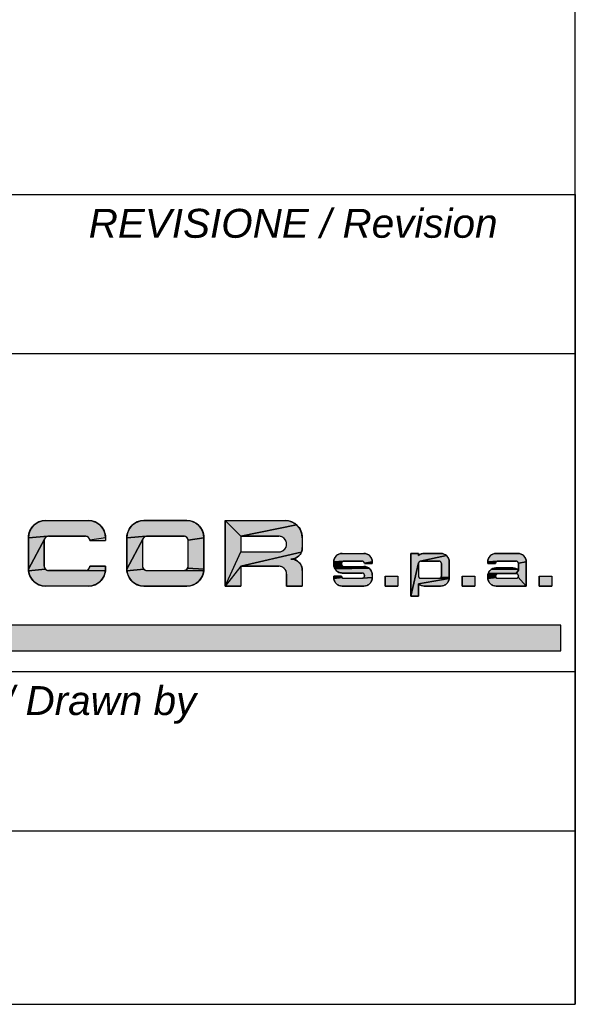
# Model space of a CAD drawing. Extents: x -1680 to 1181, y 8 to 1691.
# Tile 67 of 83: x 1143 to 1181, y 8 to 76. Entities that reach past the tile are written whole.
import ezdxf

# ---------------------------------------------------------------- set-up
doc = ezdxf.new("R2010")
doc.units = 0
doc.header["$LTSCALE"] = 65.395
doc.layers.get('0').update_dxf_attribs({"linetype": 'CONTINUOUS'})
doc.layers.add('7_ALL_NOTE', color=7, linetype='CONTINUOUS')
doc.styles.add('TEXTSTYLE_2', font='ariali.ttf')

# ---------------------------------------------------------------- blocks, each defined once
blk = doc.blocks.new('SICOR_LOGO_BL0', base_point=(1142.225, 40.445))
at = {"linetype": 'CONTINUOUS'}
for points in [[(1144.271, 41.441), (1144.395, 41.447), (1147.352, 41.447), (1147.475, 41.441), (1147.597, 41.421), (1147.717, 41.389), (1147.833, 41.345), (1147.943, 41.289), (1148.047, 41.221), (1148.143, 41.143), (1148.23, 41.056), (1148.308, 40.96), (1148.376, 40.856), (1148.432, 40.745), (1148.476, 40.63), (1148.508, 40.51), (1148.528, 40.388), (1148.534, 40.264), (1147.448, 40.098), (1147.444, 40.129), (1147.436, 40.159), (1147.425, 40.188), (1147.411, 40.215), (1147.394, 40.241), (1147.374, 40.265), (1147.352, 40.287), (1147.328, 40.306), (1147.302, 40.323), (1147.275, 40.337), (1147.246, 40.348), (1147.216, 40.356), (1147.185, 40.361), (1147.154, 40.363), (1144.592, 40.363), (1144.561, 40.361), (1143.212, 40.264), (1143.219, 40.388), (1143.238, 40.51), (1143.27, 40.63), (1143.314, 40.745), (1143.37, 40.856), (1143.438, 40.96), (1143.516, 41.056), (1143.603, 41.143), (1143.7, 41.221), (1143.803, 41.289), (1143.914, 41.345), (1144.029, 41.389), (1144.149, 41.421)], [(1151.072, 41.441), (1151.195, 41.447), (1154.152, 41.447), (1154.276, 41.441), (1154.398, 41.421), (1154.518, 41.389), (1154.633, 41.345), (1154.744, 41.289), (1154.847, 41.221), (1154.944, 41.143), (1155.031, 41.056), (1155.109, 40.96), (1155.176, 40.856), (1155.233, 40.745), (1155.277, 40.63), (1155.309, 40.51), (1155.328, 40.388), (1155.335, 40.264), (1154.249, 40.098), (1154.244, 40.129), (1154.236, 40.159), (1154.225, 40.188), (1154.211, 40.215), (1154.194, 40.241), (1154.175, 40.265), (1154.153, 40.287), (1154.129, 40.306), (1154.103, 40.323), (1154.075, 40.337), (1154.046, 40.348), (1154.017, 40.356), (1153.986, 40.361), (1153.955, 40.363), (1151.393, 40.363), (1151.362, 40.361), (1150.013, 40.264), (1150.019, 40.388), (1150.039, 40.51), (1150.071, 40.63), (1150.115, 40.745), (1150.171, 40.856), (1150.239, 40.96), (1150.316, 41.056), (1150.404, 41.143), (1150.5, 41.221), (1150.604, 41.289), (1150.714, 41.345), (1150.83, 41.389), (1150.949, 41.421)], [(1161.744, 41.143), (1157.897, 40.363), (1156.813, 41.447), (1160.953, 41.447), (1161.076, 41.441), (1161.199, 41.421), (1161.318, 41.389), (1161.434, 41.345), (1161.544, 41.289), (1161.648, 41.221)], [(1157.897, 40.363), (1161.744, 41.143), (1161.832, 41.056), (1161.91, 40.96), (1161.977, 40.856), (1162.033, 40.745), (1162.078, 40.63), (1162.11, 40.51), (1162.129, 40.388), (1162.136, 40.264), (1162.136, 39.574), (1162.131, 39.492), (1162.118, 39.411), (1162.097, 39.331), (1162.067, 39.254), (1157.897, 38.293), (1156.813, 36.913), (1157.897, 39.279), (1160.509, 39.279), (1160.566, 39.282), (1160.622, 39.291), (1160.677, 39.305), (1160.73, 39.326), (1160.78, 39.351), (1160.828, 39.382), (1160.872, 39.418), (1160.912, 39.458), (1160.948, 39.502), (1160.979, 39.55), (1161.005, 39.6), (1161.025, 39.653), (1161.04, 39.708), (1161.048, 39.764), (1161.051, 39.821), (1161.048, 39.878), (1161.04, 39.934), (1161.025, 39.988), (1161.005, 40.041), (1160.979, 40.092), (1160.948, 40.139), (1160.912, 40.184), (1160.872, 40.224), (1160.828, 40.259), (1160.78, 40.29), (1160.73, 40.316), (1160.677, 40.336), (1160.622, 40.351), (1160.566, 40.36), (1160.509, 40.363)], [(1144.372, 40.265), (1144.353, 40.241), (1144.336, 40.215), (1143.212, 38.096), (1143.212, 40.264), (1144.561, 40.361), (1144.53, 40.356), (1144.501, 40.348), (1144.472, 40.337), (1144.444, 40.323), (1144.418, 40.306), (1144.394, 40.287)], [(1144.353, 38.119), (1144.372, 38.095), (1143.219, 37.972), (1143.212, 38.096), (1144.336, 40.215), (1144.322, 40.188), (1144.311, 40.159), (1144.303, 40.129), (1144.298, 40.098), (1144.296, 40.067), (1144.296, 38.293), (1144.298, 38.262), (1144.303, 38.232), (1144.311, 38.202), (1144.322, 38.173), (1144.336, 38.145)], [(1151.173, 40.265), (1151.153, 40.241), (1151.136, 40.215), (1150.013, 38.096), (1150.013, 40.264), (1151.362, 40.361), (1151.331, 40.356), (1151.301, 40.348), (1151.272, 40.337), (1151.245, 40.323), (1151.219, 40.306), (1151.195, 40.287)], [(1151.153, 38.119), (1151.173, 38.095), (1150.019, 37.972), (1150.013, 38.096), (1151.136, 40.215), (1151.122, 40.188), (1151.111, 40.159), (1151.103, 40.129), (1151.098, 40.098), (1151.097, 40.067), (1151.097, 38.293), (1151.098, 38.262), (1151.103, 38.232), (1151.111, 38.202), (1151.122, 38.173), (1151.136, 38.145)], [(1154.249, 40.098), (1155.335, 40.264), (1155.335, 38.096), (1154.211, 38.145), (1154.225, 38.173), (1154.236, 38.202), (1154.244, 38.232), (1154.249, 38.262), (1154.251, 38.293), (1154.251, 40.067)], [(1157.897, 38.293), (1162.067, 39.254), (1162.03, 39.18), (1161.985, 39.111), (1161.933, 39.047), (1161.875, 38.989), (1161.811, 38.937), (1161.741, 38.892), (1161.668, 38.854), (1161.591, 38.825), (1161.347, 38.786), (1161.429, 38.782), (1161.511, 38.769), (1161.591, 38.747), (1161.668, 38.718), (1161.741, 38.68), (1161.811, 38.635), (1161.875, 38.583), (1161.933, 38.525), (1161.985, 38.461), (1162.03, 38.392), (1162.067, 38.318), (1162.097, 38.241), (1162.118, 38.161), (1162.131, 38.08), (1162.136, 37.998), (1162.136, 36.913), (1161.051, 36.913), (1161.051, 37.751), (1161.048, 37.808), (1161.04, 37.864), (1161.025, 37.919), (1161.005, 37.972), (1160.979, 38.022), (1160.948, 38.07), (1160.912, 38.114), (1160.872, 38.154), (1160.828, 38.19), (1160.78, 38.221), (1160.73, 38.246), (1160.677, 38.267), (1160.622, 38.281), (1160.566, 38.29), (1160.509, 38.293)], [(1164.836, 39.177), (1164.898, 39.18), (1166.377, 39.18), (1166.438, 39.177), (1166.5, 39.167), (1166.559, 39.151), (1166.617, 39.129), (1166.672, 39.101), (1166.724, 39.067), (1166.772, 39.028), (1166.816, 38.985), (1166.855, 38.936), (1166.889, 38.885), (1166.917, 38.829), (1166.939, 38.772), (1166.955, 38.712), (1166.965, 38.651), (1166.968, 38.589), (1166.425, 38.506), (1166.423, 38.521), (1166.419, 38.536), (1166.413, 38.55), (1166.406, 38.564), (1166.398, 38.577), (1166.388, 38.589), (1166.377, 38.6), (1166.365, 38.61), (1166.352, 38.618), (1166.338, 38.625), (1166.324, 38.631), (1166.309, 38.635), (1166.294, 38.637), (1166.278, 38.638), (1164.997, 38.638), (1164.981, 38.637), (1164.307, 38.589), (1164.31, 38.651), (1164.32, 38.712), (1164.336, 38.772), (1164.358, 38.829), (1164.386, 38.885), (1164.42, 38.936), (1164.459, 38.985), (1164.503, 39.028), (1164.551, 39.067), (1164.603, 39.101), (1164.658, 39.129), (1164.715, 39.151), (1164.775, 39.167)], [(1170.519, 39.179), (1170.562, 39.18), (1171.696, 39.18), (1171.758, 39.177), (1171.819, 39.167), (1171.879, 39.151), (1171.936, 39.129), (1171.992, 39.101), (1172.043, 39.067), (1172.092, 39.028), (1170.285, 38.635), (1170.27, 38.631), (1170.256, 38.625), (1170.242, 38.618), (1170.229, 38.61), (1170.217, 38.6), (1170.206, 38.589), (1170.196, 38.577), (1170.188, 38.564), (1170.181, 38.55), (1170.175, 38.536), (1170.171, 38.521), (1169.626, 36.223), (1169.626, 39.18), (1170.168, 39.18), (1170.168, 39.03), (1170.201, 39.057), (1170.236, 39.082), (1170.273, 39.105), (1170.312, 39.124), (1170.351, 39.141), (1170.392, 39.155), (1170.434, 39.166), (1170.476, 39.174)], [(1170.316, 38.638), (1170.301, 38.637), (1170.285, 38.635), (1172.092, 39.028), (1172.135, 38.985), (1172.174, 38.936), (1172.208, 38.885), (1172.236, 38.829), (1172.258, 38.772), (1172.274, 38.712), (1172.284, 38.651), (1172.287, 38.589), (1172.287, 38.49), (1172.287, 37.505), (1171.725, 37.529), (1171.732, 37.543), (1171.738, 37.558), (1171.742, 37.573), (1171.744, 37.588), (1171.745, 37.603), (1171.745, 38.49), (1171.744, 38.506), (1171.742, 38.521), (1171.738, 38.536), (1171.732, 38.55), (1171.725, 38.564), (1171.717, 38.577), (1171.707, 38.589), (1171.696, 38.6), (1171.684, 38.61), (1171.671, 38.618), (1171.657, 38.625), (1171.643, 38.631), (1171.628, 38.635), (1171.613, 38.637), (1171.597, 38.638)], [(1175.478, 39.177), (1175.54, 39.18), (1177.018, 39.18), (1177.08, 39.177), (1177.141, 39.167), (1177.201, 39.151), (1177.259, 39.129), (1177.314, 39.101), (1177.366, 39.067), (1177.414, 39.028), (1177.458, 38.985), (1177.497, 38.936), (1177.53, 38.885), (1177.558, 38.829), (1177.581, 38.772), (1177.597, 38.712), (1177.606, 38.651), (1177.609, 38.589), (1177.067, 38.506), (1177.064, 38.521), (1177.06, 38.536), (1177.055, 38.55), (1177.048, 38.564), (1177.039, 38.577), (1177.029, 38.589), (1177.018, 38.6), (1177.006, 38.61), (1176.993, 38.618), (1176.98, 38.625), (1176.965, 38.631), (1176.95, 38.635), (1176.935, 38.637), (1176.92, 38.638), (1175.638, 38.638), (1175.623, 38.637), (1174.948, 38.589), (1174.952, 38.651), (1174.961, 38.712), (1174.977, 38.772), (1174.999, 38.829), (1175.028, 38.885), (1175.061, 38.936), (1175.1, 38.985), (1175.144, 39.028), (1175.192, 39.067), (1175.244, 39.101), (1175.299, 39.129), (1175.357, 39.151), (1175.417, 39.167)], [(1147.448, 38.262), (1147.45, 38.293), (1148.534, 38.293), (1148.534, 38.096), (1148.528, 37.972), (1147.185, 37.999), (1147.216, 38.004), (1147.246, 38.012), (1147.275, 38.023), (1147.302, 38.037), (1147.328, 38.054), (1147.352, 38.073), (1147.374, 38.095), (1147.394, 38.119), (1147.411, 38.145), (1147.425, 38.173), (1147.436, 38.202), (1147.444, 38.232)], [(1154.194, 38.119), (1154.211, 38.145), (1155.335, 38.096), (1155.328, 37.972), (1153.986, 37.999), (1154.017, 38.004), (1154.046, 38.012), (1154.075, 38.023), (1154.103, 38.037), (1154.129, 38.054), (1154.153, 38.073), (1154.175, 38.095)], [(1164.887, 38.589), (1164.877, 38.577), (1164.307, 38.412), (1164.307, 38.589), (1164.981, 38.637), (1164.966, 38.635), (1164.951, 38.631), (1164.937, 38.625), (1164.923, 38.618), (1164.91, 38.61), (1164.898, 38.6)], [(1164.849, 38.421), (1164.85, 38.406), (1164.31, 38.35), (1164.307, 38.412), (1164.877, 38.577), (1164.869, 38.564), (1164.862, 38.55), (1164.856, 38.536), (1164.852, 38.521), (1164.85, 38.506), (1164.849, 38.49)], [(1164.862, 38.361), (1164.869, 38.347), (1164.32, 38.289), (1164.31, 38.35), (1164.85, 38.406), (1164.852, 38.39), (1164.856, 38.376)], [(1164.923, 38.293), (1164.937, 38.286), (1164.336, 38.229), (1164.32, 38.289), (1164.869, 38.347), (1164.877, 38.334), (1164.887, 38.322), (1164.898, 38.311), (1164.91, 38.302)], [(1166.559, 38.244), (1166.617, 38.222), (1164.358, 38.171), (1164.336, 38.229), (1164.937, 38.286), (1164.951, 38.281), (1164.966, 38.277), (1164.981, 38.274), (1164.997, 38.273), (1166.377, 38.273), (1166.438, 38.27), (1166.5, 38.26)], [(1166.672, 38.194), (1166.724, 38.16), (1164.386, 38.116), (1164.358, 38.171), (1166.617, 38.222)], [(1166.772, 38.121), (1166.816, 38.078), (1166.855, 38.03), (1166.889, 37.978), (1166.917, 37.923), (1166.939, 37.865), (1166.955, 37.805), (1166.965, 37.744), (1166.968, 37.682), (1166.968, 37.505), (1166.352, 37.475), (1166.365, 37.484), (1166.377, 37.493), (1166.388, 37.504), (1166.398, 37.516), (1166.406, 37.529), (1166.413, 37.543), (1166.419, 37.558), (1166.423, 37.573), (1166.425, 37.588), (1166.426, 37.603), (1166.426, 37.672), (1166.425, 37.688), (1166.423, 37.703), (1166.419, 37.718), (1166.413, 37.732), (1166.406, 37.746), (1166.398, 37.759), (1166.388, 37.771), (1166.377, 37.782), (1166.365, 37.792), (1166.352, 37.8), (1166.338, 37.807), (1166.324, 37.813), (1166.309, 37.817), (1166.294, 37.819), (1166.278, 37.82), (1164.898, 37.82), (1164.836, 37.823), (1164.775, 37.833), (1164.715, 37.849), (1164.658, 37.871), (1164.603, 37.899), (1164.551, 37.933), (1164.503, 37.972), (1164.459, 38.016), (1164.42, 38.064), (1164.386, 38.116), (1166.724, 38.16)], [(1171.597, 37.455), (1171.613, 37.456), (1172.284, 37.443), (1170.168, 37.064), (1170.168, 36.223), (1169.626, 36.223), (1170.171, 38.521), (1170.169, 38.506), (1170.168, 38.49), (1170.168, 37.603), (1170.169, 37.588), (1170.171, 37.573), (1170.175, 37.558), (1170.181, 37.543), (1170.188, 37.529), (1170.196, 37.516), (1170.206, 37.504), (1170.217, 37.493), (1170.229, 37.484), (1170.242, 37.475), (1170.256, 37.468), (1170.27, 37.463), (1170.285, 37.459), (1170.301, 37.456), (1170.316, 37.455)], [(1175.528, 38.589), (1175.519, 38.577), (1174.948, 38.49), (1174.948, 38.589), (1175.623, 38.637), (1175.608, 38.635), (1175.593, 38.631), (1175.578, 38.625), (1175.564, 38.618), (1175.551, 38.61), (1175.539, 38.6)], [(1175.491, 38.506), (1175.49, 38.49), (1174.948, 38.49), (1175.519, 38.577), (1175.51, 38.564), (1175.503, 38.55), (1175.498, 38.536), (1175.494, 38.521)], [(1176.843, 38.145), (1176.884, 38.131), (1176.924, 38.114), (1176.962, 38.095), (1175.18, 38.063), (1175.229, 38.095), (1175.282, 38.121), (1175.337, 38.142), (1176.802, 38.156)], [(1176.716, 38.168), (1176.759, 38.164), (1176.802, 38.156), (1175.337, 38.142), (1175.393, 38.158), (1175.451, 38.167), (1175.51, 38.17), (1176.673, 38.17)], [(1177.067, 38.506), (1177.609, 38.589), (1177.609, 38.49), (1177.609, 36.913), (1177.048, 37.529), (1177.055, 37.543), (1177.06, 37.558), (1177.064, 37.573), (1177.067, 37.588), (1177.067, 37.628), (1177.067, 37.643), (1177.064, 37.659), (1177.06, 37.674), (1177.055, 37.688), (1177.048, 37.702), (1177.039, 37.715), (1177.029, 37.727), (1177.018, 37.738), (1177.006, 37.748), (1176.993, 37.756), (1176.98, 37.763), (1176.965, 37.769), (1176.95, 37.773), (1176.935, 37.775), (1176.92, 37.776), (1177.067, 38.019), (1177.067, 38.49)], [(1147.154, 37.998), (1147.185, 37.999), (1148.528, 37.972), (1148.508, 37.85), (1148.476, 37.731), (1148.432, 37.615), (1148.376, 37.505), (1148.308, 37.401), (1148.23, 37.305), (1148.143, 37.217), (1148.047, 37.139), (1147.943, 37.072), (1147.833, 37.016), (1147.717, 36.971), (1147.597, 36.939), (1147.475, 36.92), (1147.352, 36.913), (1144.395, 36.913), (1144.271, 36.92), (1144.149, 36.939), (1144.029, 36.971), (1143.914, 37.016), (1143.803, 37.072), (1143.7, 37.139), (1143.603, 37.217), (1143.516, 37.305), (1143.438, 37.401), (1143.37, 37.505), (1143.314, 37.615), (1143.27, 37.731), (1143.238, 37.85), (1143.219, 37.972), (1144.372, 38.095), (1144.394, 38.073), (1144.418, 38.054), (1144.444, 38.037), (1144.472, 38.023), (1144.501, 38.012), (1144.53, 38.004), (1144.561, 37.999), (1144.592, 37.998)], [(1153.955, 37.998), (1153.986, 37.999), (1155.328, 37.972), (1155.309, 37.85), (1155.277, 37.731), (1155.233, 37.615), (1155.176, 37.505), (1155.109, 37.401), (1155.031, 37.305), (1154.944, 37.217), (1154.847, 37.139), (1154.744, 37.072), (1154.633, 37.016), (1154.518, 36.971), (1154.398, 36.939), (1154.276, 36.92), (1154.152, 36.913), (1151.195, 36.913), (1151.072, 36.92), (1150.949, 36.939), (1150.83, 36.971), (1150.714, 37.016), (1150.604, 37.072), (1150.5, 37.139), (1150.404, 37.217), (1150.316, 37.305), (1150.239, 37.401), (1150.171, 37.505), (1150.115, 37.615), (1150.071, 37.731), (1150.039, 37.85), (1150.019, 37.972), (1151.173, 38.095), (1151.195, 38.073), (1151.219, 38.054), (1151.245, 38.037), (1151.272, 38.023), (1151.301, 38.012), (1151.331, 38.004), (1151.362, 37.999), (1151.393, 37.998)], [(1164.877, 37.516), (1164.887, 37.504), (1164.31, 37.443), (1164.307, 37.505), (1164.307, 37.603), (1164.849, 37.603), (1164.85, 37.588), (1164.852, 37.573), (1164.856, 37.558), (1164.862, 37.543), (1164.869, 37.529)], [(1166.278, 37.455), (1166.294, 37.456), (1166.968, 37.505), (1166.965, 37.443), (1166.955, 37.382), (1166.939, 37.322), (1166.917, 37.264), (1166.889, 37.209), (1166.855, 37.157), (1166.816, 37.109), (1166.772, 37.065), (1166.724, 37.026), (1166.672, 36.993), (1166.617, 36.964), (1166.559, 36.942), (1166.5, 36.926), (1166.438, 36.917), (1166.377, 36.913), (1164.898, 36.913), (1164.836, 36.917), (1164.775, 36.926), (1164.715, 36.942), (1164.658, 36.964), (1164.603, 36.993), (1164.551, 37.026), (1164.503, 37.065), (1164.459, 37.109), (1164.42, 37.157), (1164.386, 37.209), (1164.358, 37.264), (1164.336, 37.322), (1164.32, 37.382), (1164.31, 37.443), (1164.887, 37.504), (1164.898, 37.493), (1164.91, 37.484), (1164.923, 37.475), (1164.937, 37.468), (1164.951, 37.463), (1164.966, 37.459), (1164.981, 37.456), (1164.997, 37.455)], [(1166.352, 37.475), (1166.968, 37.505), (1166.294, 37.456), (1166.309, 37.459), (1166.324, 37.463), (1166.338, 37.468)], [(1171.717, 37.516), (1171.725, 37.529), (1172.287, 37.505), (1172.284, 37.443), (1171.613, 37.456), (1171.628, 37.459), (1171.643, 37.463), (1171.657, 37.468), (1171.671, 37.475), (1171.684, 37.484), (1171.696, 37.493), (1171.707, 37.504)], [(1175.505, 37.673), (1175.499, 37.657), (1174.948, 37.603), (1174.951, 37.667), (1175.535, 37.719), (1175.523, 37.705), (1175.514, 37.69)], [(1175.491, 37.621), (1175.49, 37.603), (1174.948, 37.505), (1174.948, 37.603), (1175.499, 37.657), (1175.494, 37.639)], [(1175.519, 37.516), (1175.528, 37.504), (1174.952, 37.443), (1174.948, 37.505), (1175.49, 37.603), (1175.491, 37.588), (1175.494, 37.573), (1175.498, 37.558), (1175.503, 37.543), (1175.51, 37.529)], [(1175.548, 37.731), (1175.535, 37.719), (1174.951, 37.667), (1174.961, 37.725), (1174.976, 37.782), (1175.645, 37.775), (1175.627, 37.772), (1175.61, 37.767), (1175.593, 37.761), (1175.577, 37.753), (1175.562, 37.743)], [(1176.92, 37.455), (1176.935, 37.456), (1176.95, 37.459), (1176.965, 37.463), (1176.98, 37.468), (1176.993, 37.475), (1177.006, 37.484), (1177.018, 37.493), (1177.029, 37.504), (1177.039, 37.516), (1177.048, 37.529), (1177.609, 36.913), (1175.54, 36.913), (1175.478, 36.917), (1175.417, 36.926), (1175.357, 36.942), (1175.299, 36.964), (1175.244, 36.993), (1175.192, 37.026), (1175.144, 37.065), (1175.1, 37.109), (1175.061, 37.157), (1175.028, 37.209), (1174.999, 37.264), (1174.977, 37.322), (1174.961, 37.382), (1174.952, 37.443), (1175.528, 37.504), (1175.539, 37.493), (1175.551, 37.484), (1175.564, 37.475), (1175.578, 37.468), (1175.593, 37.463), (1175.608, 37.459), (1175.623, 37.456), (1175.638, 37.455)], [(1176.999, 38.072), (1177.034, 38.047), (1177.067, 38.019), (1176.92, 37.776), (1175.663, 37.776), (1174.976, 37.782), (1174.997, 37.837), (1175.024, 37.889), (1175.056, 37.938), (1175.093, 37.984), (1175.134, 38.026), (1175.18, 38.063), (1176.962, 38.095)], [(1170.168, 37.064), (1172.284, 37.443), (1172.274, 37.382), (1172.258, 37.322), (1172.236, 37.264), (1172.208, 37.209), (1172.174, 37.157), (1172.135, 37.109), (1172.092, 37.065), (1172.043, 37.026), (1171.992, 36.993), (1171.936, 36.964), (1171.879, 36.942), (1171.819, 36.926), (1171.758, 36.917), (1171.696, 36.913), (1170.562, 36.913), (1170.519, 36.915), (1170.476, 36.92), (1170.434, 36.927), (1170.392, 36.938), (1170.351, 36.952), (1170.312, 36.969), (1170.273, 36.989), (1170.236, 37.011), (1170.201, 37.036)]]:
    blk.add_hatch(color=1, dxfattribs=at).paths.add_polyline_path(points)
at = {"color": 1, "linetype": 'CONTINUOUS'}
for p, q in [((1144.395, 41.447), (1147.352, 41.447)), ((1154.152, 41.447), (1151.195, 41.447)), ((1156.813, 41.447), (1156.813, 36.913)), ((1156.813, 41.447), (1160.953, 41.447)), ((1156.813, 36.913), (1156.813, 41.447)), ((1156.813, 41.447), (1160.953, 41.447)), ((1143.212, 40.264), (1143.212, 38.096)), ((1144.592, 40.363), (1147.154, 40.363)), ((1148.534, 40.264), (1148.536, 40.067)), ((1150.013, 40.264), (1150.013, 38.096)), ((1150.013, 40.264), (1150.013, 38.096)), ((1151.393, 40.363), (1153.955, 40.363)), ((1155.335, 38.096), (1155.335, 40.264)), ((1155.335, 38.096), (1155.335, 40.264)), ((1156.813, 40.264), (1156.813, 39.18)), ((1156.813, 40.264), (1156.813, 39.18)), ((1157.897, 40.363), (1160.509, 40.363)), ((1157.897, 40.363), (1157.897, 39.279)), ((1160.509, 40.363), (1157.897, 40.363)), ((1157.897, 40.363), (1157.897, 39.279)), ((1162.136, 40.264), (1162.136, 39.574)), ((1162.136, 40.264), (1162.136, 40.067)), ((1162.136, 40.264), (1162.136, 39.574)), ((1144.296, 38.293), (1144.296, 40.067)), ((1147.45, 40.067), (1148.536, 40.067)), ((1151.097, 40.067), (1151.097, 38.293)), ((1151.097, 40.067), (1151.097, 38.293)), ((1154.251, 38.293), (1154.251, 40.067)), ((1154.251, 38.293), (1154.251, 40.067)), ((1157.897, 40.067), (1157.897, 40.018)), ((1157.897, 39.279), (1160.509, 39.279)), ((1157.897, 39.279), (1160.509, 39.279)), ((1164.898, 39.18), (1166.377, 39.18)), ((1164.898, 39.18), (1166.377, 39.18)), ((1170.168, 39.18), (1169.626, 39.18)), ((1169.626, 39.18), (1169.626, 36.223)), ((1169.626, 39.18), (1169.626, 36.223)), ((1170.168, 39.18), (1169.626, 39.18)), ((1170.168, 39.18), (1170.168, 39.03)), ((1170.168, 39.03), (1170.168, 39.18)), ((1170.562, 39.18), (1171.696, 39.18)), ((1171.696, 39.18), (1170.562, 39.18)), ((1175.54, 39.18), (1177.018, 39.18)), ((1177.018, 39.18), (1175.54, 39.18)), ((1148.534, 38.293), (1147.45, 38.293)), ((1148.534, 38.096), (1148.534, 38.293)), ((1157.897, 38.293), (1157.897, 36.913)), ((1157.897, 38.293), (1160.509, 38.293)), ((1160.509, 38.293), (1157.897, 38.293)), ((1157.897, 38.293), (1157.897, 36.913)), ((1164.307, 38.589), (1164.307, 38.412)), ((1164.307, 38.412), (1164.307, 38.589)), ((1164.849, 38.49), (1164.849, 38.421)), ((1164.849, 38.49), (1164.849, 38.421)), ((1164.997, 38.638), (1166.278, 38.638)), ((1166.278, 38.638), (1164.997, 38.638)), ((1164.997, 38.273), (1166.377, 38.273)), ((1164.997, 38.273), (1166.377, 38.273)), ((1166.426, 38.49), (1166.968, 38.49)), ((1166.968, 38.49), (1166.426, 38.49)), ((1166.968, 38.589), (1166.968, 38.49)), ((1166.968, 38.589), (1166.968, 38.49)), ((1169.626, 38.589), (1169.626, 38.367)), ((1170.168, 38.49), (1170.168, 37.603)), ((1170.168, 38.49), (1170.168, 38.466)), ((1170.168, 38.49), (1170.168, 37.603)), ((1170.316, 38.638), (1171.597, 38.638)), ((1171.597, 38.638), (1170.316, 38.638)), ((1171.745, 38.49), (1171.745, 37.628)), ((1171.745, 37.628), (1171.745, 38.49)), ((1172.287, 38.589), (1172.287, 38.49)), ((1172.287, 38.49), (1172.287, 38.589)), ((1172.287, 38.49), (1172.287, 37.505)), ((1172.287, 37.505), (1172.287, 38.49)), ((1174.948, 38.589), (1174.948, 38.49)), ((1174.948, 38.589), (1174.948, 38.49)), ((1175.49, 38.49), (1174.948, 38.49)), ((1174.948, 38.49), (1175.49, 38.49)), ((1175.51, 38.17), (1176.673, 38.17)), ((1176.673, 38.17), (1175.51, 38.17)), ((1175.638, 38.638), (1176.92, 38.638)), ((1175.638, 38.638), (1176.92, 38.638)), ((1177.067, 38.49), (1177.067, 38.019)), ((1177.067, 38.49), (1177.067, 38.019)), ((1177.609, 38.589), (1177.609, 38.49)), ((1177.609, 38.49), (1177.609, 38.589)), ((1177.609, 38.49), (1177.609, 36.913)), ((1177.609, 36.913), (1177.609, 38.49)), ((1147.154, 37.998), (1144.592, 37.998)), ((1151.393, 37.998), (1153.955, 37.998)), ((1151.393, 37.998), (1153.955, 37.998)), ((1161.051, 37.751), (1161.051, 36.913)), ((1161.051, 36.913), (1161.051, 37.751)), ((1162.136, 37.998), (1162.136, 36.913)), ((1162.136, 37.998), (1162.136, 36.913)), ((1164.849, 37.603), (1164.307, 37.603)), ((1164.307, 37.505), (1164.307, 37.603)), ((1164.307, 37.505), (1164.307, 37.603)), ((1164.307, 37.603), (1164.849, 37.603)), ((1164.898, 37.82), (1166.278, 37.82)), ((1166.278, 37.82), (1164.898, 37.82)), ((1164.997, 37.455), (1166.278, 37.455)), ((1164.997, 37.455), (1166.278, 37.455)), ((1166.426, 37.672), (1166.426, 37.603)), ((1166.426, 37.603), (1166.426, 37.672)), ((1166.968, 37.682), (1166.968, 37.505)), ((1166.968, 37.682), (1166.968, 37.505)), ((1167.852, 37.603), (1168.739, 37.603)), ((1167.852, 37.603), (1167.852, 36.913)), ((1167.852, 36.913), (1167.852, 37.603)), ((1167.852, 37.603), (1168.739, 37.603)), ((1168.739, 37.603), (1168.739, 36.913)), ((1168.739, 37.603), (1168.739, 36.913)), ((1169.626, 37.603), (1169.626, 37.505)), ((1170.316, 37.455), (1171.597, 37.455)), ((1170.316, 37.455), (1171.597, 37.455)), ((1171.745, 37.628), (1171.745, 37.603)), ((1171.745, 37.603), (1171.745, 37.628)), ((1173.174, 37.603), (1174.061, 37.603)), ((1173.174, 37.603), (1173.174, 36.913)), ((1173.174, 36.913), (1173.174, 37.603)), ((1173.174, 37.603), (1174.061, 37.603)), ((1174.061, 37.603), (1174.061, 36.913)), ((1174.061, 37.603), (1174.061, 36.913)), ((1174.948, 37.603), (1174.948, 37.608)), ((1174.948, 37.608), (1174.948, 37.603)), ((1174.948, 37.603), (1174.948, 37.505)), ((1174.948, 37.603), (1174.948, 37.505)), ((1175.638, 37.455), (1176.92, 37.455)), ((1175.638, 37.455), (1176.92, 37.455)), ((1175.663, 37.776), (1176.92, 37.776)), ((1176.92, 37.776), (1175.663, 37.776)), ((1177.067, 37.628), (1177.067, 37.603)), ((1177.067, 37.603), (1177.067, 37.628)), ((1177.609, 37.726), (1177.609, 37.505)), ((1178.497, 37.603), (1179.384, 37.603)), ((1178.497, 37.603), (1178.497, 36.913)), ((1178.497, 36.913), (1178.497, 37.603)), ((1178.497, 37.603), (1179.384, 37.603)), ((1179.384, 37.603), (1179.384, 36.913)), ((1179.384, 37.603), (1179.384, 36.913)), ((1147.352, 36.913), (1144.395, 36.913)), ((1151.195, 36.913), (1154.152, 36.913)), ((1151.195, 36.913), (1154.152, 36.913)), ((1156.813, 36.913), (1157.897, 36.913)), ((1157.897, 36.913), (1156.813, 36.913)), ((1161.051, 36.913), (1162.136, 36.913)), ((1162.136, 36.913), (1161.051, 36.913)), ((1164.898, 36.913), (1166.377, 36.913)), ((1166.377, 36.913), (1164.898, 36.913)), ((1167.852, 36.913), (1168.739, 36.913)), ((1168.739, 36.913), (1167.852, 36.913)), ((1170.168, 37.064), (1170.168, 36.223)), ((1170.168, 36.223), (1170.168, 37.064)), ((1170.562, 36.913), (1171.696, 36.913)), ((1170.562, 36.913), (1171.696, 36.913)), ((1173.174, 36.913), (1174.061, 36.913)), ((1174.061, 36.913), (1173.174, 36.913)), ((1175.54, 36.913), (1177.609, 36.913)), ((1175.54, 36.913), (1177.609, 36.913)), ((1178.497, 36.913), (1179.384, 36.913)), ((1179.384, 36.913), (1178.497, 36.913)), ((1170.168, 36.223), (1169.626, 36.223)), ((1169.626, 36.223), (1170.168, 36.223)), ((1180.003, 34.226), (1126.364, 34.226)), ((1180.003, 34.226), (1126.364, 34.226)), ((1180.003, 34.226), (1126.364, 34.226)), ((1180.003, 32.448), (1180.003, 34.226)), ((1180.003, 32.448), (1180.003, 34.226)), ((1180.003, 32.448), (1180.003, 34.226)), ((1109.78, 32.448), (1180.003, 32.448)), ((1109.78, 32.448), (1180.003, 32.448)), ((1109.78, 32.448), (1180.003, 32.448))]:
    blk.add_line(p, q, dxfattribs=at)
for points in [[(1144.271, 41.441), (1144.395, 41.447), (1147.352, 41.447), (1147.475, 41.441), (1147.597, 41.421), (1147.717, 41.389), (1147.833, 41.345), (1147.943, 41.289), (1148.047, 41.221), (1148.143, 41.143), (1148.23, 41.056), (1148.308, 40.96), (1148.376, 40.856), (1148.432, 40.745), (1148.476, 40.63), (1148.508, 40.51), (1148.528, 40.388), (1148.534, 40.264), (1147.448, 40.098), (1147.444, 40.129), (1147.436, 40.159), (1147.425, 40.188), (1147.411, 40.215), (1147.394, 40.241), (1147.374, 40.265), (1147.352, 40.287), (1147.328, 40.306), (1147.302, 40.323), (1147.275, 40.337), (1147.246, 40.348), (1147.216, 40.356), (1147.185, 40.361), (1147.154, 40.363), (1144.592, 40.363), (1144.561, 40.361), (1143.212, 40.264), (1143.219, 40.388), (1143.238, 40.51), (1143.27, 40.63), (1143.314, 40.745), (1143.37, 40.856), (1143.438, 40.96), (1143.516, 41.056), (1143.603, 41.143), (1143.7, 41.221), (1143.803, 41.289), (1143.914, 41.345), (1144.029, 41.389), (1144.149, 41.421), (1144.271, 41.441)], [(1151.072, 41.441), (1151.195, 41.447), (1154.152, 41.447), (1154.276, 41.441), (1154.398, 41.421), (1154.518, 41.389), (1154.633, 41.345), (1154.744, 41.289), (1154.847, 41.221), (1154.944, 41.143), (1155.031, 41.056), (1155.109, 40.96), (1155.176, 40.856), (1155.233, 40.745), (1155.277, 40.63), (1155.309, 40.51), (1155.328, 40.388), (1155.335, 40.264), (1154.249, 40.098), (1154.244, 40.129), (1154.236, 40.159), (1154.225, 40.188), (1154.211, 40.215), (1154.194, 40.241), (1154.175, 40.265), (1154.153, 40.287), (1154.129, 40.306), (1154.103, 40.323), (1154.075, 40.337), (1154.046, 40.348), (1154.017, 40.356), (1153.986, 40.361), (1153.955, 40.363), (1151.393, 40.363), (1151.362, 40.361), (1150.013, 40.264), (1150.019, 40.388), (1150.039, 40.51), (1150.071, 40.63), (1150.115, 40.745), (1150.171, 40.856), (1150.239, 40.96), (1150.316, 41.056), (1150.404, 41.143), (1150.5, 41.221), (1150.604, 41.289), (1150.714, 41.345), (1150.83, 41.389), (1150.949, 41.421), (1151.072, 41.441)], [(1161.744, 41.143), (1157.897, 40.363), (1156.813, 41.447), (1160.953, 41.447), (1161.076, 41.441), (1161.199, 41.421), (1161.318, 41.389), (1161.434, 41.345), (1161.544, 41.289), (1161.648, 41.221), (1161.744, 41.143)], [(1157.897, 40.363), (1161.744, 41.143), (1161.832, 41.056), (1161.91, 40.96), (1161.977, 40.856), (1162.033, 40.745), (1162.078, 40.63), (1162.11, 40.51), (1162.129, 40.388), (1162.136, 40.264), (1162.136, 39.574), (1162.131, 39.492), (1162.118, 39.411), (1162.097, 39.331), (1162.067, 39.254), (1157.897, 38.293), (1156.813, 36.913), (1157.897, 39.279), (1160.509, 39.279), (1160.566, 39.282), (1160.622, 39.291), (1160.677, 39.305), (1160.73, 39.326), (1160.78, 39.351), (1160.828, 39.382), (1160.872, 39.418), (1160.912, 39.458), (1160.948, 39.502), (1160.979, 39.55), (1161.005, 39.6), (1161.025, 39.653), (1161.04, 39.708), (1161.048, 39.764), (1161.051, 39.821), (1161.048, 39.878), (1161.04, 39.934), (1161.025, 39.988), (1161.005, 40.041), (1160.979, 40.092), (1160.948, 40.139), (1160.912, 40.184), (1160.872, 40.224), (1160.828, 40.259), (1160.78, 40.29), (1160.73, 40.316), (1160.677, 40.336), (1160.622, 40.351), (1160.566, 40.36), (1160.509, 40.363), (1157.897, 40.363)], [(1144.372, 40.265), (1144.353, 40.241), (1144.336, 40.215), (1143.212, 38.096), (1143.212, 40.264), (1144.561, 40.361), (1144.53, 40.356), (1144.501, 40.348), (1144.472, 40.337), (1144.444, 40.323), (1144.418, 40.306), (1144.394, 40.287), (1144.372, 40.265)], [(1144.353, 38.119), (1144.372, 38.095), (1143.219, 37.972), (1143.212, 38.096), (1144.336, 40.215), (1144.322, 40.188), (1144.311, 40.159), (1144.303, 40.129), (1144.298, 40.098), (1144.296, 40.067), (1144.296, 38.293), (1144.298, 38.262), (1144.303, 38.232), (1144.311, 38.202), (1144.322, 38.173), (1144.336, 38.145), (1144.353, 38.119)], [(1151.173, 40.265), (1151.153, 40.241), (1151.136, 40.215), (1150.013, 38.096), (1150.013, 40.264), (1151.362, 40.361), (1151.331, 40.356), (1151.301, 40.348), (1151.272, 40.337), (1151.245, 40.323), (1151.219, 40.306), (1151.195, 40.287), (1151.173, 40.265)], [(1151.153, 38.119), (1151.173, 38.095), (1150.019, 37.972), (1150.013, 38.096), (1151.136, 40.215), (1151.122, 40.188), (1151.111, 40.159), (1151.103, 40.129), (1151.098, 40.098), (1151.097, 40.067), (1151.097, 38.293), (1151.098, 38.262), (1151.103, 38.232), (1151.111, 38.202), (1151.122, 38.173), (1151.136, 38.145), (1151.153, 38.119)], [(1154.249, 40.098), (1155.335, 40.264), (1155.335, 38.096), (1154.211, 38.145), (1154.225, 38.173), (1154.236, 38.202), (1154.244, 38.232), (1154.249, 38.262), (1154.251, 38.293), (1154.251, 40.067), (1154.249, 40.098)], [(1157.897, 38.293), (1162.067, 39.254), (1162.03, 39.18), (1161.985, 39.111), (1161.933, 39.047), (1161.875, 38.989), (1161.811, 38.937), (1161.741, 38.892), (1161.668, 38.854), (1161.591, 38.825), (1161.347, 38.786), (1161.429, 38.782), (1161.511, 38.769), (1161.591, 38.747), (1161.668, 38.718), (1161.741, 38.68), (1161.811, 38.635), (1161.875, 38.583), (1161.933, 38.525), (1161.985, 38.461), (1162.03, 38.392), (1162.067, 38.318), (1162.097, 38.241), (1162.118, 38.161), (1162.131, 38.08), (1162.136, 37.998), (1162.136, 36.913), (1161.051, 36.913), (1161.051, 37.751), (1161.048, 37.808), (1161.04, 37.864), (1161.025, 37.919), (1161.005, 37.972), (1160.979, 38.022), (1160.948, 38.07), (1160.912, 38.114), (1160.872, 38.154), (1160.828, 38.19), (1160.78, 38.221), (1160.73, 38.246), (1160.677, 38.267), (1160.622, 38.281), (1160.566, 38.29), (1160.509, 38.293), (1157.897, 38.293)], [(1164.836, 39.177), (1164.898, 39.18), (1166.377, 39.18), (1166.438, 39.177), (1166.5, 39.167), (1166.559, 39.151), (1166.617, 39.129), (1166.672, 39.101), (1166.724, 39.067), (1166.772, 39.028), (1166.816, 38.985), (1166.855, 38.936), (1166.889, 38.885), (1166.917, 38.829), (1166.939, 38.772), (1166.955, 38.712), (1166.965, 38.651), (1166.968, 38.589), (1166.425, 38.506), (1166.423, 38.521), (1166.419, 38.536), (1166.413, 38.55), (1166.406, 38.564), (1166.398, 38.577), (1166.388, 38.589), (1166.377, 38.6), (1166.365, 38.61), (1166.352, 38.618), (1166.338, 38.625), (1166.324, 38.631), (1166.309, 38.635), (1166.294, 38.637), (1166.278, 38.638), (1164.997, 38.638), (1164.981, 38.637), (1164.307, 38.589), (1164.31, 38.651), (1164.32, 38.712), (1164.336, 38.772), (1164.358, 38.829), (1164.386, 38.885), (1164.42, 38.936), (1164.459, 38.985), (1164.503, 39.028), (1164.551, 39.067), (1164.603, 39.101), (1164.658, 39.129), (1164.715, 39.151), (1164.775, 39.167), (1164.836, 39.177)], [(1170.519, 39.179), (1170.562, 39.18), (1171.696, 39.18), (1171.758, 39.177), (1171.819, 39.167), (1171.879, 39.151), (1171.936, 39.129), (1171.992, 39.101), (1172.043, 39.067), (1172.092, 39.028), (1170.285, 38.635), (1170.27, 38.631), (1170.256, 38.625), (1170.242, 38.618), (1170.229, 38.61), (1170.217, 38.6), (1170.206, 38.589), (1170.196, 38.577), (1170.188, 38.564), (1170.181, 38.55), (1170.175, 38.536), (1170.171, 38.521), (1169.626, 36.223), (1169.626, 39.18), (1170.168, 39.18), (1170.168, 39.03), (1170.201, 39.057), (1170.236, 39.082), (1170.273, 39.105), (1170.312, 39.124), (1170.351, 39.141), (1170.392, 39.155), (1170.434, 39.166), (1170.476, 39.174), (1170.519, 39.179)], [(1170.316, 38.638), (1170.301, 38.637), (1170.285, 38.635), (1172.092, 39.028), (1172.135, 38.985), (1172.174, 38.936), (1172.208, 38.885), (1172.236, 38.829), (1172.258, 38.772), (1172.274, 38.712), (1172.284, 38.651), (1172.287, 38.589), (1172.287, 38.49), (1172.287, 37.505), (1171.725, 37.529), (1171.732, 37.543), (1171.738, 37.558), (1171.742, 37.573), (1171.744, 37.588), (1171.745, 37.603), (1171.745, 38.49), (1171.744, 38.506), (1171.742, 38.521), (1171.738, 38.536), (1171.732, 38.55), (1171.725, 38.564), (1171.717, 38.577), (1171.707, 38.589), (1171.696, 38.6), (1171.684, 38.61), (1171.671, 38.618), (1171.657, 38.625), (1171.643, 38.631), (1171.628, 38.635), (1171.613, 38.637), (1171.597, 38.638), (1170.316, 38.638)], [(1175.478, 39.177), (1175.54, 39.18), (1177.018, 39.18), (1177.08, 39.177), (1177.141, 39.167), (1177.201, 39.151), (1177.259, 39.129), (1177.314, 39.101), (1177.366, 39.067), (1177.414, 39.028), (1177.458, 38.985), (1177.497, 38.936), (1177.53, 38.885), (1177.558, 38.829), (1177.581, 38.772), (1177.597, 38.712), (1177.606, 38.651), (1177.609, 38.589), (1177.067, 38.506), (1177.064, 38.521), (1177.06, 38.536), (1177.055, 38.55), (1177.048, 38.564), (1177.039, 38.577), (1177.029, 38.589), (1177.018, 38.6), (1177.006, 38.61), (1176.993, 38.618), (1176.98, 38.625), (1176.965, 38.631), (1176.95, 38.635), (1176.935, 38.637), (1176.92, 38.638), (1175.638, 38.638), (1175.623, 38.637), (1174.948, 38.589), (1174.952, 38.651), (1174.961, 38.712), (1174.977, 38.772), (1174.999, 38.829), (1175.028, 38.885), (1175.061, 38.936), (1175.1, 38.985), (1175.144, 39.028), (1175.192, 39.067), (1175.244, 39.101), (1175.299, 39.129), (1175.357, 39.151), (1175.417, 39.167), (1175.478, 39.177)], [(1147.448, 38.262), (1147.45, 38.293), (1148.534, 38.293), (1148.534, 38.096), (1148.528, 37.972), (1147.185, 37.999), (1147.216, 38.004), (1147.246, 38.012), (1147.275, 38.023), (1147.302, 38.037), (1147.328, 38.054), (1147.352, 38.073), (1147.374, 38.095), (1147.394, 38.119), (1147.411, 38.145), (1147.425, 38.173), (1147.436, 38.202), (1147.444, 38.232), (1147.448, 38.262)], [(1154.194, 38.119), (1154.211, 38.145), (1155.335, 38.096), (1155.328, 37.972), (1153.986, 37.999), (1154.017, 38.004), (1154.046, 38.012), (1154.075, 38.023), (1154.103, 38.037), (1154.129, 38.054), (1154.153, 38.073), (1154.175, 38.095), (1154.194, 38.119)], [(1164.887, 38.589), (1164.877, 38.577), (1164.307, 38.412), (1164.307, 38.589), (1164.981, 38.637), (1164.966, 38.635), (1164.951, 38.631), (1164.937, 38.625), (1164.923, 38.618), (1164.91, 38.61), (1164.898, 38.6), (1164.887, 38.589)], [(1164.849, 38.421), (1164.85, 38.406), (1164.31, 38.35), (1164.307, 38.412), (1164.877, 38.577), (1164.869, 38.564), (1164.862, 38.55), (1164.856, 38.536), (1164.852, 38.521), (1164.85, 38.506), (1164.849, 38.49), (1164.849, 38.421)], [(1164.862, 38.361), (1164.869, 38.347), (1164.32, 38.289), (1164.31, 38.35), (1164.85, 38.406), (1164.852, 38.39), (1164.856, 38.376), (1164.862, 38.361)], [(1164.923, 38.293), (1164.937, 38.286), (1164.336, 38.229), (1164.32, 38.289), (1164.869, 38.347), (1164.877, 38.334), (1164.887, 38.322), (1164.898, 38.311), (1164.91, 38.302), (1164.923, 38.293)], [(1166.559, 38.244), (1166.617, 38.222), (1164.358, 38.171), (1164.336, 38.229), (1164.937, 38.286), (1164.951, 38.281), (1164.966, 38.277), (1164.981, 38.274), (1164.997, 38.273), (1166.377, 38.273), (1166.438, 38.27), (1166.5, 38.26), (1166.559, 38.244)], [(1166.672, 38.194), (1166.724, 38.16), (1164.386, 38.116), (1164.358, 38.171), (1166.617, 38.222), (1166.672, 38.194)], [(1166.772, 38.121), (1166.816, 38.078), (1166.855, 38.03), (1166.889, 37.978), (1166.917, 37.923), (1166.939, 37.865), (1166.955, 37.805), (1166.965, 37.744), (1166.968, 37.682), (1166.968, 37.505), (1166.352, 37.475), (1166.365, 37.484), (1166.377, 37.493), (1166.388, 37.504), (1166.398, 37.516), (1166.406, 37.529), (1166.413, 37.543), (1166.419, 37.558), (1166.423, 37.573), (1166.425, 37.588), (1166.426, 37.603), (1166.426, 37.672), (1166.425, 37.688), (1166.423, 37.703), (1166.419, 37.718), (1166.413, 37.732), (1166.406, 37.746), (1166.398, 37.759), (1166.388, 37.771), (1166.377, 37.782), (1166.365, 37.792), (1166.352, 37.8), (1166.338, 37.807), (1166.324, 37.813), (1166.309, 37.817), (1166.294, 37.819), (1166.278, 37.82), (1164.898, 37.82), (1164.836, 37.823), (1164.775, 37.833), (1164.715, 37.849), (1164.658, 37.871), (1164.603, 37.899), (1164.551, 37.933), (1164.503, 37.972), (1164.459, 38.016), (1164.42, 38.064), (1164.386, 38.116), (1166.724, 38.16), (1166.772, 38.121)], [(1171.597, 37.455), (1171.613, 37.456), (1172.284, 37.443), (1170.168, 37.064), (1170.168, 36.223), (1169.626, 36.223), (1170.171, 38.521), (1170.169, 38.506), (1170.168, 38.49), (1170.168, 37.603), (1170.169, 37.588), (1170.171, 37.573), (1170.175, 37.558), (1170.181, 37.543), (1170.188, 37.529), (1170.196, 37.516), (1170.206, 37.504), (1170.217, 37.493), (1170.229, 37.484), (1170.242, 37.475), (1170.256, 37.468), (1170.27, 37.463), (1170.285, 37.459), (1170.301, 37.456), (1170.316, 37.455), (1171.597, 37.455)], [(1175.528, 38.589), (1175.519, 38.577), (1174.948, 38.49), (1174.948, 38.589), (1175.623, 38.637), (1175.608, 38.635), (1175.593, 38.631), (1175.578, 38.625), (1175.564, 38.618), (1175.551, 38.61), (1175.539, 38.6), (1175.528, 38.589)], [(1175.491, 38.506), (1175.49, 38.49), (1174.948, 38.49), (1175.519, 38.577), (1175.51, 38.564), (1175.503, 38.55), (1175.498, 38.536), (1175.494, 38.521), (1175.491, 38.506)], [(1176.843, 38.145), (1176.884, 38.131), (1176.924, 38.114), (1176.962, 38.095), (1175.18, 38.063), (1175.229, 38.095), (1175.282, 38.121), (1175.337, 38.142), (1176.802, 38.156), (1176.843, 38.145)], [(1176.716, 38.168), (1176.759, 38.164), (1176.802, 38.156), (1175.337, 38.142), (1175.393, 38.158), (1175.451, 38.167), (1175.51, 38.17), (1176.673, 38.17), (1176.716, 38.168)], [(1177.067, 38.506), (1177.609, 38.589), (1177.609, 38.49), (1177.609, 36.913), (1177.048, 37.529), (1177.055, 37.543), (1177.06, 37.558), (1177.064, 37.573), (1177.067, 37.588), (1177.067, 37.628), (1177.067, 37.643), (1177.064, 37.659), (1177.06, 37.674), (1177.055, 37.688), (1177.048, 37.702), (1177.039, 37.715), (1177.029, 37.727), (1177.018, 37.738), (1177.006, 37.748), (1176.993, 37.756), (1176.98, 37.763), (1176.965, 37.769), (1176.95, 37.773), (1176.935, 37.775), (1176.92, 37.776), (1177.067, 38.019), (1177.067, 38.49), (1177.067, 38.506)], [(1147.154, 37.998), (1147.185, 37.999), (1148.528, 37.972), (1148.508, 37.85), (1148.476, 37.731), (1148.432, 37.615), (1148.376, 37.505), (1148.308, 37.401), (1148.23, 37.305), (1148.143, 37.217), (1148.047, 37.139), (1147.943, 37.072), (1147.833, 37.016), (1147.717, 36.971), (1147.597, 36.939), (1147.475, 36.92), (1147.352, 36.913), (1144.395, 36.913), (1144.271, 36.92), (1144.149, 36.939), (1144.029, 36.971), (1143.914, 37.016), (1143.803, 37.072), (1143.7, 37.139), (1143.603, 37.217), (1143.516, 37.305), (1143.438, 37.401), (1143.37, 37.505), (1143.314, 37.615), (1143.27, 37.731), (1143.238, 37.85), (1143.219, 37.972), (1144.372, 38.095), (1144.394, 38.073), (1144.418, 38.054), (1144.444, 38.037), (1144.472, 38.023), (1144.501, 38.012), (1144.53, 38.004), (1144.561, 37.999), (1144.592, 37.998), (1147.154, 37.998)], [(1153.955, 37.998), (1153.986, 37.999), (1155.328, 37.972), (1155.309, 37.85), (1155.277, 37.731), (1155.233, 37.615), (1155.176, 37.505), (1155.109, 37.401), (1155.031, 37.305), (1154.944, 37.217), (1154.847, 37.139), (1154.744, 37.072), (1154.633, 37.016), (1154.518, 36.971), (1154.398, 36.939), (1154.276, 36.92), (1154.152, 36.913), (1151.195, 36.913), (1151.072, 36.92), (1150.949, 36.939), (1150.83, 36.971), (1150.714, 37.016), (1150.604, 37.072), (1150.5, 37.139), (1150.404, 37.217), (1150.316, 37.305), (1150.239, 37.401), (1150.171, 37.505), (1150.115, 37.615), (1150.071, 37.731), (1150.039, 37.85), (1150.019, 37.972), (1151.173, 38.095), (1151.195, 38.073), (1151.219, 38.054), (1151.245, 38.037), (1151.272, 38.023), (1151.301, 38.012), (1151.331, 38.004), (1151.362, 37.999), (1151.393, 37.998), (1153.955, 37.998)], [(1164.877, 37.516), (1164.887, 37.504), (1164.31, 37.443), (1164.307, 37.505), (1164.307, 37.603), (1164.849, 37.603), (1164.85, 37.588), (1164.852, 37.573), (1164.856, 37.558), (1164.862, 37.543), (1164.869, 37.529), (1164.877, 37.516)], [(1166.278, 37.455), (1166.294, 37.456), (1166.968, 37.505), (1166.965, 37.443), (1166.955, 37.382), (1166.939, 37.322), (1166.917, 37.264), (1166.889, 37.209), (1166.855, 37.157), (1166.816, 37.109), (1166.772, 37.065), (1166.724, 37.026), (1166.672, 36.993), (1166.617, 36.964), (1166.559, 36.942), (1166.5, 36.926), (1166.438, 36.917), (1166.377, 36.913), (1164.898, 36.913), (1164.836, 36.917), (1164.775, 36.926), (1164.715, 36.942), (1164.658, 36.964), (1164.603, 36.993), (1164.551, 37.026), (1164.503, 37.065), (1164.459, 37.109), (1164.42, 37.157), (1164.386, 37.209), (1164.358, 37.264), (1164.336, 37.322), (1164.32, 37.382), (1164.31, 37.443), (1164.887, 37.504), (1164.898, 37.493), (1164.91, 37.484), (1164.923, 37.475), (1164.937, 37.468), (1164.951, 37.463), (1164.966, 37.459), (1164.981, 37.456), (1164.997, 37.455), (1166.278, 37.455)], [(1166.352, 37.475), (1166.968, 37.505), (1166.294, 37.456), (1166.309, 37.459), (1166.324, 37.463), (1166.338, 37.468), (1166.352, 37.475)], [(1171.717, 37.516), (1171.725, 37.529), (1172.287, 37.505), (1172.284, 37.443), (1171.613, 37.456), (1171.628, 37.459), (1171.643, 37.463), (1171.657, 37.468), (1171.671, 37.475), (1171.684, 37.484), (1171.696, 37.493), (1171.707, 37.504), (1171.717, 37.516)], [(1175.505, 37.673), (1175.499, 37.657), (1174.948, 37.603), (1174.951, 37.667), (1175.535, 37.719), (1175.523, 37.705), (1175.514, 37.69), (1175.505, 37.673)], [(1175.491, 37.621), (1175.49, 37.603), (1174.948, 37.505), (1174.948, 37.603), (1175.499, 37.657), (1175.494, 37.639), (1175.491, 37.621)], [(1175.519, 37.516), (1175.528, 37.504), (1174.952, 37.443), (1174.948, 37.505), (1175.49, 37.603), (1175.491, 37.588), (1175.494, 37.573), (1175.498, 37.558), (1175.503, 37.543), (1175.51, 37.529), (1175.519, 37.516)], [(1175.548, 37.731), (1175.535, 37.719), (1174.951, 37.667), (1174.961, 37.725), (1174.976, 37.782), (1175.645, 37.775), (1175.627, 37.772), (1175.61, 37.767), (1175.593, 37.761), (1175.577, 37.753), (1175.562, 37.743), (1175.548, 37.731)], [(1176.92, 37.455), (1176.935, 37.456), (1176.95, 37.459), (1176.965, 37.463), (1176.98, 37.468), (1176.993, 37.475), (1177.006, 37.484), (1177.018, 37.493), (1177.029, 37.504), (1177.039, 37.516), (1177.048, 37.529), (1177.609, 36.913), (1175.54, 36.913), (1175.478, 36.917), (1175.417, 36.926), (1175.357, 36.942), (1175.299, 36.964), (1175.244, 36.993), (1175.192, 37.026), (1175.144, 37.065), (1175.1, 37.109), (1175.061, 37.157), (1175.028, 37.209), (1174.999, 37.264), (1174.977, 37.322), (1174.961, 37.382), (1174.952, 37.443), (1175.528, 37.504), (1175.539, 37.493), (1175.551, 37.484), (1175.564, 37.475), (1175.578, 37.468), (1175.593, 37.463), (1175.608, 37.459), (1175.623, 37.456), (1175.638, 37.455), (1176.92, 37.455)], [(1176.999, 38.072), (1177.034, 38.047), (1177.067, 38.019), (1176.92, 37.776), (1175.663, 37.776), (1174.976, 37.782), (1174.997, 37.837), (1175.024, 37.889), (1175.056, 37.938), (1175.093, 37.984), (1175.134, 38.026), (1175.18, 38.063), (1176.962, 38.095), (1176.999, 38.072)], [(1170.168, 37.064), (1172.284, 37.443), (1172.274, 37.382), (1172.258, 37.322), (1172.236, 37.264), (1172.208, 37.209), (1172.174, 37.157), (1172.135, 37.109), (1172.092, 37.065), (1172.043, 37.026), (1171.992, 36.993), (1171.936, 36.964), (1171.879, 36.942), (1171.819, 36.926), (1171.758, 36.917), (1171.696, 36.913), (1170.562, 36.913), (1170.519, 36.915), (1170.476, 36.92), (1170.434, 36.927), (1170.392, 36.938), (1170.351, 36.952), (1170.312, 36.969), (1170.273, 36.989), (1170.236, 37.011), (1170.201, 37.036), (1170.168, 37.064)]]:
    blk.add_lwpolyline(points, dxfattribs=at)
for centre, radius, start, end in [((1144.395, 40.264), 1.183, 90, 180), ((1147.352, 40.264), 1.183, 0, 90), ((1151.195, 40.264), 1.183, 90, 180), ((1154.152, 40.264), 1.183, 0, 90), ((1160.953, 40.264), 1.183, 0, 90), ((1160.953, 40.264), 1.183, 0, 90), ((1144.592, 40.067), 0.296, 90, 180), ((1147.154, 40.067), 0.296, 0, 90), ((1151.393, 40.067), 0.296, 90, 180), ((1153.955, 40.067), 0.296, 0, 90), ((1160.509, 39.821), 0.542, 0, 90), ((1160.509, 39.821), 0.542, 0, 90), ((1160.509, 39.821), 0.542, 270, 360), ((1160.509, 39.821), 0.542, 270, 360), ((1161.347, 39.574), 0.788, 270, 360), ((1161.347, 39.574), 0.788, 270, 360), ((1164.898, 38.589), 0.591, 90, 180), ((1164.898, 38.589), 0.591, 90, 180), ((1166.377, 38.589), 0.591, 0, 90), ((1166.377, 38.589), 0.591, 0, 90), ((1170.562, 38.589), 0.591, 90, 131.81032), ((1170.562, 38.589), 0.591, 90, 131.81032), ((1171.696, 38.589), 0.591, 0, 90), ((1171.696, 38.589), 0.591, 0, 90), ((1175.54, 38.589), 0.591, 90, 180), ((1175.54, 38.589), 0.591, 90, 180), ((1177.018, 38.589), 0.591, 0, 90), ((1177.018, 38.589), 0.591, 0, 90), ((1144.592, 38.293), 0.296, 180, 270), ((1147.154, 38.293), 0.296, 270, 360), ((1151.393, 38.293), 0.296, 180, 270), ((1153.955, 38.293), 0.296, 270, 360), ((1160.509, 37.751), 0.542, 0, 90), ((1160.509, 37.751), 0.542, 0, 90), ((1161.347, 37.998), 0.788, 0, 90), ((1161.347, 37.998), 0.788, 0, 90), ((1164.898, 38.412), 0.591, 180, 270), ((1164.898, 38.412), 0.591, 180, 270), ((1164.997, 38.49), 0.148, 90, 180), ((1164.997, 38.49), 0.148, 90, 180), ((1164.997, 38.421), 0.148, 180, 270), ((1164.997, 38.421), 0.148, 180, 270), ((1166.278, 38.49), 0.148, 0, 90), ((1166.278, 38.49), 0.148, 0, 90), ((1166.377, 37.682), 0.591, 0, 90), ((1166.377, 37.682), 0.591, 0, 90), ((1170.316, 38.49), 0.148, 90, 180), ((1170.316, 38.49), 0.148, 90, 180), ((1171.597, 38.49), 0.148, 0, 90), ((1171.597, 38.49), 0.148, 0, 90), ((1175.51, 37.608), 0.562, 90, 180), ((1175.51, 37.608), 0.562, 90, 180), ((1175.638, 38.49), 0.148, 90, 180), ((1175.638, 38.49), 0.148, 90, 180), ((1176.673, 37.579), 0.591, 48.18968, 90), ((1176.673, 37.579), 0.591, 48.18968, 90), ((1176.92, 38.49), 0.148, 0, 90), ((1176.92, 38.49), 0.148, 0, 90), ((1144.395, 38.096), 1.183, 180, 270), ((1147.352, 38.096), 1.183, 270, 360), ((1151.195, 38.096), 1.183, 180, 270), ((1154.152, 38.096), 1.183, 270, 360), ((1164.898, 37.505), 0.591, 180, 270), ((1164.898, 37.505), 0.591, 180, 270), ((1164.997, 37.603), 0.148, 180, 270), ((1164.997, 37.603), 0.148, 180, 270), ((1166.278, 37.672), 0.148, 0, 90), ((1166.278, 37.672), 0.148, 0, 90), ((1166.278, 37.603), 0.148, 270, 360), ((1166.278, 37.603), 0.148, 270, 360), ((1166.377, 37.505), 0.591, 270, 360), ((1166.377, 37.505), 0.591, 270, 360), ((1170.316, 37.603), 0.148, 180, 270), ((1170.316, 37.603), 0.148, 180, 270), ((1171.597, 37.603), 0.148, 270, 360), ((1171.597, 37.603), 0.148, 270, 360), ((1171.696, 37.505), 0.591, 270, 360), ((1171.696, 37.505), 0.591, 270, 360), ((1175.54, 37.505), 0.591, 180, 270), ((1175.54, 37.505), 0.591, 180, 270), ((1175.663, 37.603), 0.172, 90, 180), ((1175.663, 37.603), 0.172, 90, 180), ((1175.638, 37.603), 0.148, 180, 270), ((1175.638, 37.603), 0.148, 180, 270), ((1176.92, 37.628), 0.148, 0, 90), ((1176.92, 37.628), 0.148, 0, 90), ((1176.92, 37.603), 0.148, 270, 360), ((1176.92, 37.603), 0.148, 270, 360), ((1170.562, 37.505), 0.591, 228.18968, 270), ((1170.562, 37.505), 0.591, 228.18968, 270)]:
    blk.add_arc(centre, radius, start, end, dxfattribs=at)
for points in [[(1157.897, 39.279), (1156.813, 36.913), (1157.897, 40.363), (1156.813, 41.447)], [(1147.448, 40.098), (1148.534, 40.264), (1147.45, 40.067), (1148.536, 40.067)], [(1161.429, 38.79), (1161.347, 38.786), (1161.511, 38.803), (1161.591, 38.825)], [(1157.897, 38.293), (1157.897, 36.913), (1156.813, 36.913)], [(1166.425, 38.506), (1166.968, 38.589), (1166.426, 38.49), (1166.968, 38.49)], [(1168.739, 36.913), (1167.852, 36.913), (1168.739, 37.603), (1167.852, 37.603)], [(1173.174, 36.913), (1173.174, 37.603), (1174.061, 36.913), (1174.061, 37.603)], [(1175.663, 37.776), (1175.645, 37.775), (1174.976, 37.782)], [(1179.384, 37.603), (1179.384, 36.913), (1178.497, 37.603), (1178.497, 36.913)], [(1180.003, 34.226), (1109.78, 32.448), (1126.364, 34.226)], [(1180.003, 34.226), (1180.003, 32.448), (1109.78, 32.448)]]:
    blk.add_solid(points, dxfattribs=at)

msp = doc.modelspace()

# ---------------------------------------------------------------- linework, layer by layer
at = {"color": 7, "linetype": 'CONTINUOUS'}
for p, q in [((1181, 8), (1181, 833)), ((8, 8), (1181, 8))]:
    msp.add_line(p, q, dxfattribs=at)
at = {"color": 2, "linetype": 'CONTINUOUS'}
for p, q in [((987, 64), (1181, 64)), ((1181, 64), (1181, 8)), ((1065, 53), (1181, 53)), ((987, 31), (1181, 31)), ((987, 20), (1181, 20)), ((987, 8), (1181, 8))]:
    msp.add_line(p, q, dxfattribs=at)

# ---------------------------------------------------------------- block references
msp.add_blockref('SICOR_LOGO_BL0', (1142.225, 40.445), dxfattribs=at)

# ---------------------------------------------------------------- texts
at = {"layer": '7_ALL_NOTE', "color": 1, "linetype": 'CONTINUOUS', "char_height": 2, "attachment_point": 2, "style": 'TEXTSTYLE_2'}
for s, insert, width in [('REVISIONE / Revision', (1161.5, 63), 28.20818), ('DISEGN. / Drawn by', (1142, 30), 25.73978)]:
    msp.add_mtext(s, dxfattribs=dict(at, insert=insert, width=width))

doc.saveas('drawing.dxf')
